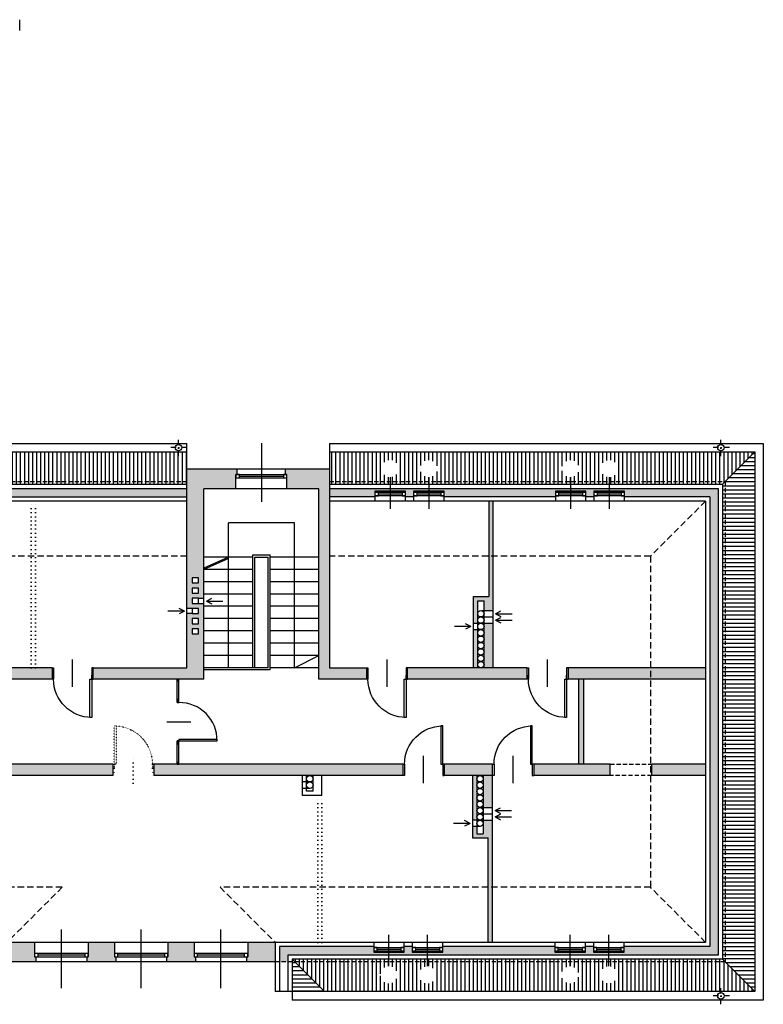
# Model space of a CAD drawing. Header units: millimetres. Extents: x 215282 to 249074, y 9058 to 27069.
# Tile 5 of 51: x 218539 to 220292, y 24381 to 26701. Entities that reach past the tile are written whole.
import ezdxf

# ---------------------------------------------------------------- set-up
doc = ezdxf.new("R2010")
doc.units = ezdxf.units.MM
for name, pattern in [('DASHDOT', [25.4, 12.7, -6.35, 0, -6.35]), ('DASHED', [0.75, 0.5, -0.25]), ('KROPKA2', [3.175, 0, -3.175])]:
    doc.linetypes.add(name, pattern=pattern)
for name, color, linetype in [('A_inwentaryzacja', 8, 'Continuous'), ('A_INWENTARYZACJA_KRESKI', 9, 'Continuous'), ('A_WYBURZENIA', 30, 'KROPKA2')]:
    doc.layers.add(name, color=color, linetype=linetype)

# ---------------------------------------------------------------- blocks, each defined once
blk = doc.blocks.new('*U7')
for p, q in [((0, 0), (0, -100)), ((900, 0), (900, -100))]:
    blk.add_line(p, q)
blk.add_lwpolyline([(0, 0), (0, 900), (43.75, 900), (43.75, 0)], close=True)
blk.add_arc((0, 0), 900, 0, 90)
blk = doc.blocks.new('*U8')
for p, q in [((0, 0), (0, 100)), ((900, 0), (900, 100))]:
    blk.add_line(p, q)
blk.add_lwpolyline([(0, 0), (0, -900), (43.75, -900), (43.75, 0)], close=True)
blk.add_arc((0, 0), 900, 270, 0)
blk = doc.blocks.new('strzałka')
for q in [(-41.8, -15.4), (-15.7, -8.9), (-15.7, -21.9)]:
    blk.add_line((-3, -15.4), q)
blk = doc.blocks.new('*U9')
for p, q in [((0, 0), (0, -100)), ((-900, 0), (-900, -100))]:
    blk.add_line(p, q)
blk.add_lwpolyline([(0, 0), (0, 900), (-43.75, 900), (-43.75, 0)], close=True)
blk.add_arc((0, 0), 900, 90, 180)

msp = doc.modelspace()

# ---------------------------------------------------------------- hatches: boundary and pattern name
at = {"layer": 'A_inwentaryzacja', "ltscale": 3}
h = msp.add_hatch(dxfattribs=at)
h.set_pattern_fill('ANSI31', color=256, scale=3, angle=45)
h.paths.add_polyline_path([(218933.52, 25682.87), (218275.02, 25682.87), (218205.02, 25612.87), (218467.52, 25612.87), (218467.52, 25623.12, -0.4142136), (218447.23, 25643.4, -1), (218487.8, 25643.4, -0.4142136), (218467.52, 25623.12), (218467.52, 25612.87), (218933.52, 25612.87)])
h.paths.add_polyline_path([(218467.52, 25612.87), (218205.02, 25612.87), (218199.02, 25606.87), (218467.52, 25606.87)])
h.paths.add_polyline_path([(218933.52, 25612.87), (218467.52, 25612.87), (218467.52, 25606.87), (218933.52, 25606.87)])
h = msp.add_hatch(dxfattribs=at)
h.set_pattern_fill('ANSI31', color=256, scale=3, angle=45)
h.paths.add_polyline_path([(220271.52, 25682.87), (219269.52, 25682.87), (219269.52, 25612.87), (219412.52, 25612.87), (219412.52, 25623.12, -0.4142136), (219392.23, 25643.4, -1), (219432.8, 25643.4, -0.4142136), (219412.52, 25623.12), (219412.52, 25612.87), (219503.52, 25612.87), (219503.52, 25623.12, -0.4142136), (219483.23, 25643.4, -1), (219523.8, 25643.4, -0.4142136), (219503.52, 25623.12), (219503.52, 25612.87), (219837.52, 25612.87), (219837.52, 25623.12, -0.4142136), (219817.23, 25643.4, -1), (219857.8, 25643.4, -0.4142136), (219837.52, 25623.12), (219837.52, 25612.87), (219928.52, 25612.87), (219928.52, 25623.12, -0.4142136), (219908.23, 25643.4, -1), (219948.8, 25643.4, -0.4142136), (219928.52, 25623.12), (219928.52, 25612.87), (220201.52, 25612.87)])
h.paths.add_polyline_path([(220201.52, 25612.87), (219928.52, 25612.87), (219928.52, 25606.87), (220195.52, 25606.87)])
h.paths.add_polyline_path([(219928.52, 25612.87), (219837.52, 25612.87), (219837.52, 25606.87), (219928.52, 25606.87)])
h.paths.add_polyline_path([(219837.52, 25612.87), (219503.52, 25612.87), (219503.52, 25606.87), (219837.52, 25606.87)])
h.paths.add_polyline_path([(219412.52, 25612.87), (219269.52, 25612.87), (219269.52, 25606.87), (219412.52, 25606.87)])
h.paths.add_polyline_path([(219503.52, 25612.87), (219412.52, 25612.87), (219412.52, 25606.87), (219503.52, 25606.87)])
h = msp.add_hatch(dxfattribs=at)
h.set_pattern_fill('ANSI31', color=256, scale=3, angle=135)
h.paths.add_polyline_path([(220271.52, 25682.87), (220201.52, 25612.87), (220201.52, 24480.87), (220271.52, 24410.87)])
h.paths.add_polyline_path([(220201.52, 25612.87), (220195.52, 25606.87), (220195.52, 24486.87), (220201.52, 24480.87)])
h = msp.add_hatch(dxfattribs=at)
h.set_pattern_fill('ANSI31', color=256, scale=3, angle=45)
h.paths.add_polyline_path([(219409.52, 24470.62), (219409.52, 24480.87), (219187.52, 24480.87), (219257.52, 24410.87), (220271.52, 24410.87), (220201.52, 24480.87), (219927.52, 24480.87), (219927.52, 24470.62, -0.4142136), (219947.8, 24450.34, -1), (219907.23, 24450.34, -0.4142136), (219927.52, 24470.62), (219927.52, 24480.87), (219836.52, 24480.87), (219836.52, 24470.62, -0.4142136), (219856.8, 24450.34, -1), (219816.23, 24450.34, -0.4142136), (219836.52, 24470.62), (219836.52, 24480.87), (219500.52, 24480.87), (219500.52, 24470.62, -0.4142136), (219520.8, 24450.34, -1), (219480.23, 24450.34, -0.4142136), (219500.52, 24470.62), (219500.52, 24480.87), (219409.52, 24480.87), (219409.52, 24470.62, -0.4142136), (219429.8, 24450.34, -1), (219389.23, 24450.34, -0.4142136)])
h.paths.add_polyline_path([(219409.52, 24486.87), (219181.52, 24486.87), (219187.52, 24480.87), (219409.52, 24480.87)])
h.paths.add_polyline_path([(219500.52, 24486.87), (219409.52, 24486.87), (219409.52, 24480.87), (219500.52, 24480.87)])
h.paths.add_polyline_path([(220195.52, 24486.87), (219927.52, 24486.87), (219927.52, 24480.87), (220201.52, 24480.87)])
h.paths.add_polyline_path([(219927.52, 24486.87), (219836.52, 24486.87), (219836.52, 24480.87), (219927.52, 24480.87)])
h.paths.add_polyline_path([(219836.52, 24486.87), (219500.52, 24486.87), (219500.52, 24480.87), (219836.52, 24480.87)])
h = msp.add_hatch(dxfattribs=at)
h.set_pattern_fill('ANSI31', color=256, scale=3, angle=135)
h.paths.add_polyline_path([(219187.52, 24480.87), (219181.52, 24480.87), (219181.52, 24410.87), (219257.52, 24410.87)])
at = {"layer": 'A_INWENTARYZACJA_KRESKI', "ltscale": 3}
h = msp.add_hatch(color=256, dxfattribs=at)
h.dxf.hatch_style = 1
h.paths.add_polyline_path([(218973.52, 25325.87), (218961.02, 25325.87), (218946.02, 25325.87), (218946.02, 25337.87), (218961.02, 25337.87), (218973.52, 25337.87), (218973.52, 25595.87), (219049.02, 25595.87), (219049.02, 25629.87), (219052.02, 25629.87), (219052.02, 25641.87), (218933.52, 25641.87), (218933.52, 25313.87), (218946.02, 25313.87), (218961.02, 25313.87), (218961.02, 25301.87), (218946.02, 25301.87), (218933.52, 25301.87), (218933.52, 25173.87), (218712.52, 25173.87), (218712.52, 25146.87), (218973.52, 25146.87)])
h.paths.add_polyline_path([(218946.02, 25253.87), (218946.02, 25265.87), (218961.02, 25265.87), (218961.02, 25253.87)], flags=16)
h.paths.add_polyline_path([(218946.02, 25277.87), (218946.02, 25289.87), (218961.02, 25289.87), (218961.02, 25277.87)], flags=16)
h.paths.add_polyline_path([(218946.02, 25349.87), (218946.02, 25361.87), (218961.02, 25361.87), (218961.02, 25349.87)], flags=16)
h.paths.add_polyline_path([(218946.02, 25373.87), (218946.02, 25385.87), (218961.02, 25385.87), (218961.02, 25373.87)], flags=16)
h = msp.add_hatch(color=256, dxfattribs=at)
h.dxf.hatch_style = 1
h.paths.add_polyline_path([(219356.52, 25173.87), (219269.52, 25173.87), (219269.52, 25641.87), (219166.02, 25641.87), (219166.02, 25629.87), (219169.02, 25629.87), (219169.02, 25621.87), (219169.02, 25595.87), (219244.52, 25595.87), (219244.52, 25146.87), (219356.52, 25146.87)])
h = msp.add_hatch(color=256, dxfattribs=at)
h.dxf.hatch_style = 1
h.paths.add_polyline_path([(218431.52, 25589.87), (218467.52, 25589.87), (218467.52, 25596.87), (218189.02, 25596.87), (218189.02, 25612.87), (218169.02, 25612.87), (218169.02, 25576.87), (218431.52, 25576.87)])
h.paths.add_polyline_path([(218933.52, 25596.87), (218467.52, 25596.87), (218467.52, 25589.87), (218503.52, 25589.87), (218503.52, 25576.87), (218933.52, 25576.87)])
h = msp.add_hatch(color=256, dxfattribs=at)
h.dxf.hatch_style = 1
h.paths.add_polyline_path([(219801.52, 25589.87), (219837.52, 25589.87), (219837.52, 25596.87), (219503.52, 25596.87), (219503.52, 25589.87), (219539.52, 25589.87), (219539.52, 25576.87), (219801.52, 25576.87)])
h.paths.add_polyline_path([(219467.52, 25589.87), (219503.52, 25589.87), (219503.52, 25596.87), (219412.52, 25596.87), (219412.52, 25589.87), (219448.52, 25589.87), (219448.52, 25576.87), (219467.52, 25576.87)])
h.paths.add_polyline_path([(219376.52, 25589.87), (219412.52, 25589.87), (219412.52, 25596.87), (219269.52, 25596.87), (219269.52, 25576.87), (219376.52, 25576.87)])
h.paths.add_polyline_path([(219892.52, 25589.87), (219928.52, 25589.87), (219928.52, 25596.87), (219837.52, 25596.87), (219837.52, 25589.87), (219873.52, 25589.87), (219873.52, 25576.87), (219892.52, 25576.87)])
h = msp.add_hatch(color=256, dxfattribs=at)
h.dxf.hatch_style = 1
h.paths.add_polyline_path([(220185.52, 25596.87), (219928.52, 25596.87), (219928.52, 25589.87), (219964.52, 25589.87), (219964.52, 25576.87), (220165.52, 25576.87), (220165.52, 24516.87), (219963.52, 24516.87), (219963.52, 24503.87), (219927.52, 24503.87), (219927.52, 24496.87), (220185.52, 24496.87)])
h = msp.add_hatch(color=256, dxfattribs=at)
h.dxf.hatch_style = 1
h.paths.add_polyline_path([(219654.52, 25436.87), (219644.52, 25436.87), (219644.52, 25341.87), (219608.52, 25341.87), (219608.52, 25278.87), (219618.52, 25278.87), (219618.52, 25331.87), (219633.52, 25331.87), (219633.52, 25308.87), (219654.52, 25308.87)])
h.paths.add_polyline_path([(219654.52, 25566.87), (219644.52, 25566.87), (219644.52, 25436.87), (219654.52, 25436.87)])
h.paths.add_polyline_path([(219654.52, 25278.87), (219633.52, 25278.87), (219633.52, 25173.87), (219654.52, 25173.87)])
h.paths.add_polyline_path([(219618.52, 25263.87), (219608.52, 25263.87), (219608.52, 25173.87), (219618.52, 25173.87)])
h = msp.add_hatch(color=256, dxfattribs=at)
h.dxf.hatch_style = 1
h.paths.add_polyline_path([(218615.52, 25173.87), (218327.02, 25173.87), (218327.02, 25146.87), (218615.52, 25146.87)])
h = msp.add_hatch(color=256, dxfattribs=at)
h.dxf.hatch_style = 1
h.paths.add_polyline_path([(219734.52, 25173.87), (219654.52, 25173.87), (219453.52, 25173.87), (219453.52, 25146.87), (219734.52, 25146.87)])
h = msp.add_hatch(color=256, dxfattribs=at)
h.dxf.hatch_style = 1
h.paths.add_polyline_path([(220155.52, 25173.87), (220025.52, 25173.87), (220025.52, 25146.87), (220155.52, 25146.87)])
h.paths.add_polyline_path([(220025.52, 25173.87), (219831.52, 25173.87), (219831.52, 25146.87), (220025.52, 25146.87)])
h = msp.add_hatch(color=256, dxfattribs=at)
h.dxf.hatch_style = 1
h.paths.add_polyline_path([(219868.52, 25146.87), (219856.52, 25146.87), (219856.52, 24946.87), (219868.52, 24946.87)])
h = msp.add_hatch(color=256, dxfattribs=at)
h.dxf.hatch_style = 1
h.paths.add_polyline_path([(218758.52, 24946.87), (217832.52, 24946.87), (217832.52, 24919.87), (218353.52, 24919.87), (218758.52, 24919.87)])
h = msp.add_hatch(color=256, dxfattribs=at)
h.dxf.hatch_style = 1
h.paths.add_polyline_path([(219442.52, 24946.87), (218855.52, 24946.87), (218855.52, 24919.87), (219205.52, 24919.87), (219442.52, 24919.87)])
h = msp.add_hatch(color=256, dxfattribs=at)
h.dxf.hatch_style = 1
h.paths.add_polyline_path([(219653.52, 24946.87), (219539.52, 24946.87), (219539.52, 24946.87), (219539.52, 24919.87), (219653.52, 24919.87)])
h = msp.add_hatch(color=256, dxfattribs=at)
h.dxf.hatch_style = 1
h.paths.add_polyline_path([(219930.52, 24946.87), (219750.52, 24946.87), (219750.52, 24919.87), (219930.52, 24919.87)])
h = msp.add_hatch(color=256, dxfattribs=at)
h.dxf.hatch_style = 1
h.paths.add_polyline_path([(220155.52, 24946.87), (220028.52, 24946.87), (220028.52, 24919.87), (220155.52, 24919.87)])
h = msp.add_hatch(color=256, dxfattribs=at)
h.dxf.hatch_style = 1
h.paths.add_polyline_path([(219653.52, 24814.88), (219631.52, 24814.88), (219631.52, 24782.87), (219616.52, 24782.87), (219616.52, 24799.88), (219606.52, 24799.88), (219606.52, 24772.87), (219643.52, 24772.87), (219643.52, 24656.87), (219653.52, 24656.87)])
h.paths.add_polyline_path([(219653.52, 24656.87), (219643.52, 24656.87), (219643.52, 24526.87), (219653.52, 24526.87)])
h.paths.add_polyline_path([(219653.52, 24919.87), (219631.52, 24919.87), (219631.52, 24844.88), (219653.52, 24844.88)])
h.paths.add_polyline_path([(219616.52, 24919.87), (219606.52, 24919.87), (219606.52, 24814.88), (219616.52, 24814.88)])
h = msp.add_hatch(color=256, dxfattribs=at)
h.dxf.hatch_style = 1
h.paths.add_polyline_path([(218574.52, 24526.87), (218509.52, 24526.87), (218509.52, 24480.87), (218577.52, 24480.87), (218577.52, 24492.87), (218574.52, 24492.87), (218574.52, 24500.87)])
h.paths.add_polyline_path([(218762.52, 24526.87), (218700.52, 24526.87), (218700.52, 24492.87), (218697.52, 24492.87), (218697.52, 24480.87), (218765.52, 24480.87), (218765.52, 24492.87), (218762.52, 24492.87), (218762.52, 24500.87)])
h.paths.add_polyline_path([(218950.52, 24526.87), (218888.52, 24526.87), (218888.52, 24492.87), (218885.52, 24492.87), (218885.52, 24480.87), (218953.52, 24480.87), (218953.52, 24492.87), (218950.52, 24492.87), (218950.52, 24500.87)])
h.paths.add_polyline_path([(219141.52, 24526.87), (219076.52, 24526.87), (219076.52, 24492.87), (219073.52, 24492.87), (219073.52, 24480.87), (219141.52, 24480.87)])
h = msp.add_hatch(color=256, dxfattribs=at)
h.dxf.hatch_style = 1
h.paths.add_polyline_path([(219373.52, 24516.87), (219151.52, 24516.87), (219151.52, 24480.87), (219171.52, 24480.87), (219171.52, 24496.87), (219409.52, 24496.87), (219409.52, 24503.87), (219373.52, 24503.87)])
h.paths.add_polyline_path([(219500.52, 24503.87), (219464.52, 24503.87), (219464.52, 24516.87), (219445.52, 24516.87), (219445.52, 24503.87), (219409.52, 24503.87), (219409.52, 24496.87), (219500.52, 24496.87)])
h.paths.add_polyline_path([(219800.52, 24516.87), (219536.52, 24516.87), (219536.52, 24503.87), (219500.52, 24503.87), (219500.52, 24496.87), (219836.52, 24496.87), (219836.52, 24503.87), (219800.52, 24503.87)])
h.paths.add_polyline_path([(219891.52, 24516.87), (219872.52, 24516.87), (219872.52, 24503.87), (219836.52, 24503.87), (219836.52, 24496.87), (219927.52, 24496.87), (219927.52, 24503.87), (219891.52, 24503.87)])

# ---------------------------------------------------------------- linework, layer by layer
at = {"layer": 'A_inwentaryzacja', "ltscale": 3}
for p, q in [((218539.34, 26675.88), (218539.34, 26701.44)), ((218199.02, 25702.87), (218933.52, 25702.87)), ((218933.52, 25173.87), (218933.52, 25702.87)), ((219109.02, 25703.44), (219109.02, 25565.34)), ((219269.52, 25702.87), (219269.52, 25173.87)), ((219269.52, 25702.87), (220291.52, 25702.87)), ((220291.52, 25702.87), (220291.52, 24390.87)), ((218159.02, 25682.87), (218933.52, 25682.87)), ((219269.52, 25682.87), (220271.52, 25682.87)), ((220195.52, 25606.87), (220271.52, 25682.87)), ((220271.52, 25682.87), (220271.52, 24410.87)), ((219269.52, 25641.87), (218933.52, 25641.87)), ((219049.02, 25595.87), (219049.02, 25629.87)), ((219049.02, 25629.87), (219169.02, 25629.87)), ((219049.02, 25621.87), (219169.02, 25621.87)), ((219052.02, 25629.87), (219052.02, 25641.87)), ((219057.02, 25625.87), (219161.02, 25625.87)), ((219166.02, 25629.87), (219166.02, 25641.87)), ((219169.02, 25595.87), (219169.02, 25629.87)), ((219412.52, 25623.12), (219412.52, 25548.82)), ((219503.52, 25623.12), (219503.52, 25548.82)), ((219837.52, 25623.12), (219837.52, 25548.82)), ((219928.52, 25623.12), (219928.52, 25548.82)), ((218189.02, 25596.87), (218933.52, 25596.87)), ((218199.02, 25606.87), (218933.52, 25606.87)), ((218973.52, 25146.87), (218973.52, 25595.87)), ((219244.52, 25595.87), (218973.52, 25595.87)), ((219244.52, 25146.87), (219244.52, 25595.87)), ((219269.52, 25606.87), (220195.52, 25606.87)), ((219269.52, 25596.87), (220185.52, 25596.87)), ((220185.52, 25596.87), (220185.52, 24496.87)), ((220195.52, 25606.87), (220195.52, 24486.87)), ((218503.52, 25576.87), (218933.52, 25576.87)), ((218503.52, 25576.87), (218933.52, 25576.87)), ((219376.52, 25576.87), (219269.52, 25576.87)), ((219448.52, 25589.87), (219376.52, 25589.87)), ((219376.52, 25589.87), (219376.52, 25566.87)), ((219448.52, 25586.87), (219376.52, 25586.87)), ((219448.52, 25578.87), (219376.52, 25578.87)), ((219440.52, 25582.87), (219384.52, 25582.87)), ((219448.52, 25566.87), (219448.52, 25589.87)), ((219467.52, 25576.87), (219448.52, 25576.87)), ((219539.52, 25589.87), (219467.52, 25589.87)), ((219467.52, 25589.87), (219467.52, 25566.87)), ((219539.52, 25586.87), (219467.52, 25586.87)), ((219539.52, 25578.87), (219467.52, 25578.87)), ((219531.52, 25582.87), (219475.52, 25582.87)), ((219539.52, 25566.87), (219539.52, 25589.87)), ((219801.52, 25576.87), (219539.52, 25576.87)), ((219801.52, 25589.87), (219801.52, 25566.87)), ((219873.52, 25589.87), (219801.52, 25589.87)), ((219873.52, 25586.87), (219801.52, 25586.87)), ((219873.52, 25578.87), (219801.52, 25578.87)), ((219865.52, 25582.87), (219809.52, 25582.87)), ((219873.52, 25566.87), (219873.52, 25589.87)), ((219892.52, 25576.87), (219873.52, 25576.87)), ((219964.52, 25589.87), (219892.52, 25589.87)), ((219892.52, 25589.87), (219892.52, 25566.87)), ((219964.52, 25586.87), (219892.52, 25586.87)), ((219964.52, 25578.87), (219892.52, 25578.87)), ((219956.52, 25582.87), (219900.52, 25582.87)), ((219964.52, 25566.87), (219964.52, 25589.87)), ((220165.52, 25576.87), (219964.52, 25576.87)), ((220165.52, 25576.87), (220165.52, 24516.87)), ((218933.52, 25566.87), (216625.52, 25566.87)), ((220155.52, 25566.87), (219269.52, 25566.87)), ((219644.52, 25566.87), (219644.52, 25341.87)), ((219654.52, 25566.87), (219654.52, 25173.87)), ((220155.52, 25566.87), (220155.52, 24526.87)), ((219031.02, 25173.87), (219031.02, 25515.87)), ((219187.02, 25515.87), (219031.02, 25515.87)), ((219187.02, 25173.87), (219187.02, 25515.87)), ((219088.52, 25434.87), (218973.52, 25434.87)), ((219031.02, 25434.87), (218973.52, 25409.03)), ((219088.52, 25173.87), (219088.52, 25439.87)), ((219088.52, 25439.87), (219129.52, 25439.87)), ((219093.52, 25173.87), (219093.52, 25434.87)), ((219093.52, 25434.87), (219124.52, 25434.87)), ((219124.52, 25173.87), (219124.52, 25434.87)), ((219129.52, 25168.87), (219129.52, 25439.87)), ((219244.52, 25434.87), (219129.52, 25434.87)), ((219031.02, 25431.71), (218973.52, 25405.87)), ((219088.52, 25405.87), (218973.52, 25405.87)), ((219244.52, 25405.87), (219129.52, 25405.87)), ((219088.52, 25376.87), (218973.52, 25376.87)), ((219244.52, 25376.87), (219129.52, 25376.87)), ((219088.52, 25347.87), (218973.52, 25347.87)), ((219244.52, 25347.87), (219129.52, 25347.87)), ((219608.52, 25173.87), (219608.52, 25341.87)), ((219608.52, 25341.87), (219644.52, 25341.87)), ((218961.02, 25337.87), (218973.52, 25337.87)), ((218961.02, 25325.87), (218973.52, 25325.87)), ((219088.52, 25318.87), (218973.52, 25318.87)), ((219244.52, 25318.87), (219129.52, 25318.87)), ((219618.52, 25173.87), (219618.52, 25331.87)), ((219618.52, 25331.87), (219633.52, 25331.87)), ((219633.52, 25173.87), (219633.52, 25331.87)), ((218946.02, 25313.87), (218933.52, 25313.87)), ((218946.02, 25301.87), (218933.52, 25301.87)), ((219628.07, 25308.87), (219654.52, 25308.87)), ((219088.52, 25289.87), (218973.52, 25289.87)), ((219244.52, 25289.87), (219129.52, 25289.87)), ((219608.52, 25278.87), (219626.02, 25278.87)), ((219626.02, 25293.87), (219654.52, 25293.87)), ((219626.02, 25278.87), (219654.52, 25278.87)), ((219088.52, 25260.87), (218973.52, 25260.87)), ((219244.52, 25260.87), (219129.52, 25260.87)), ((219608.52, 25263.87), (219626.02, 25263.87)), ((219088.52, 25231.87), (218973.52, 25231.87)), ((219244.52, 25231.87), (219129.52, 25231.87)), ((219088.52, 25202.87), (218973.52, 25202.87)), ((219244.52, 25202.87), (219129.52, 25202.87)), ((219187.02, 25173.87), (219244.52, 25202.87)), ((218664.02, 25129.22), (218664.02, 25193.65)), ((219405.02, 25129.22), (219405.02, 25193.65)), ((219783.02, 25129.22), (219783.02, 25193.65)), ((218615.52, 25173.87), (218327.02, 25173.87)), ((218615.52, 25173.87), (218615.52, 25146.87)), ((218712.52, 25146.87), (218712.52, 25173.87)), ((218712.52, 25173.87), (218933.52, 25173.87)), ((219124.52, 25173.87), (218973.52, 25173.87)), ((219129.52, 25168.87), (218973.52, 25168.87)), ((219244.52, 25173.87), (219129.52, 25173.87)), ((219269.52, 25173.87), (219356.52, 25173.87)), ((219356.52, 25173.87), (219356.52, 25146.87)), ((219453.52, 25146.87), (219453.52, 25173.87)), ((219654.52, 25173.87), (219453.52, 25173.87)), ((219633.52, 25173.87), (219618.52, 25173.87)), ((219734.52, 25173.87), (219654.52, 25173.87)), ((219734.52, 25173.87), (219734.52, 25146.87)), ((220155.52, 25173.87), (219831.52, 25173.87)), ((219831.52, 25173.87), (219831.52, 25146.87)), ((218615.52, 25146.87), (218327.02, 25146.87)), ((218973.52, 25146.87), (218712.52, 25146.87)), ((218910.52, 25091.87), (218910.52, 25146.87)), ((218914.52, 25091.87), (218914.52, 25146.87)), ((219356.52, 25146.87), (219244.52, 25146.87)), ((219734.52, 25146.87), (219453.52, 25146.87)), ((220155.52, 25146.87), (219831.52, 25146.87)), ((219856.52, 25146.87), (219831.52, 25146.87)), ((219856.52, 24946.87), (219856.52, 25146.87)), ((219868.52, 24946.87), (219868.52, 25146.87)), ((218886.36, 25046.87), (218942.82, 25046.87)), ((218910.52, 24946.87), (218910.52, 25001.87)), ((218914.52, 24946.87), (218914.52, 25001.87)), ((218758.52, 24946.87), (217832.52, 24946.87)), ((218758.52, 24946.87), (218758.52, 24919.87)), ((219442.52, 24946.87), (218855.52, 24946.87)), ((218855.52, 24946.87), (218855.52, 24919.87)), ((218855.52, 24946.87), (218855.52, 24919.87)), ((219442.52, 24946.87), (219442.52, 24919.87)), ((219491.02, 24902.22), (219491.02, 24966.65)), ((219653.52, 24946.87), (219539.52, 24946.87)), ((219539.52, 24946.87), (219539.52, 24919.87)), ((219653.52, 24526.87), (219653.52, 24946.87)), ((219702.02, 24902.22), (219702.02, 24966.65)), ((219750.52, 24946.87), (219750.52, 24919.87)), ((219930.52, 24946.87), (219750.52, 24946.87)), ((219930.52, 24946.87), (219868.52, 24946.87)), ((219930.52, 24919.87), (219930.52, 24946.87)), ((220155.52, 24946.87), (220028.52, 24946.87)), ((220028.52, 24919.87), (220028.52, 24946.87)), ((218758.52, 24919.87), (218353.52, 24919.87)), ((219205.52, 24919.87), (218855.52, 24919.87)), ((219442.52, 24919.87), (219205.52, 24919.87)), ((219205.52, 24872.87), (219205.52, 24919.87)), ((219223.02, 24904.87), (219205.52, 24904.87)), ((219215.52, 24882.87), (219215.52, 24919.87)), ((219230.52, 24919.87), (219215.52, 24919.87)), ((219230.52, 24882.87), (219230.52, 24919.87)), ((219251.52, 24872.87), (219251.52, 24919.87)), ((219653.52, 24919.87), (219539.52, 24919.87)), ((219606.52, 24919.87), (219606.52, 24772.87)), ((219631.52, 24919.87), (219616.52, 24919.87)), ((219616.52, 24919.87), (219616.52, 24782.87)), ((219631.52, 24919.87), (219631.52, 24782.87)), ((219930.52, 24919.87), (219750.52, 24919.87)), ((220155.52, 24919.87), (220028.52, 24919.87)), ((219223.02, 24889.87), (219205.52, 24889.87)), ((219230.52, 24882.87), (219215.52, 24882.87)), ((219251.52, 24872.87), (219205.52, 24872.87)), ((219624.02, 24844.88), (219653.52, 24844.88)), ((219624.02, 24814.88), (219606.52, 24814.88)), ((219624.02, 24829.88), (219653.52, 24829.88)), ((219624.02, 24814.88), (219653.52, 24814.88)), ((219624.02, 24799.88), (219606.52, 24799.88)), ((219606.52, 24772.87), (219643.52, 24772.87)), ((219616.52, 24782.87), (219631.52, 24782.87)), ((219643.52, 24526.87), (219643.52, 24772.87)), ((218637.52, 24419.3), (218637.52, 24557.4)), ((218825.52, 24419.3), (218825.52, 24557.4)), ((219013.52, 24419.3), (219013.52, 24557.4)), ((219409.52, 24470.62), (219409.52, 24544.92)), ((219500.52, 24470.62), (219500.52, 24544.92)), ((219836.52, 24470.62), (219836.52, 24544.92)), ((219927.52, 24470.62), (219927.52, 24544.92)), ((220155.52, 24526.87), (215417.52, 24526.87)), ((218574.52, 24526.87), (218574.52, 24492.87)), ((218700.52, 24526.87), (218700.52, 24492.87)), ((218762.52, 24526.87), (218762.52, 24492.87)), ((218888.52, 24526.87), (218888.52, 24492.87)), ((218950.52, 24526.87), (218950.52, 24492.87)), ((219076.52, 24526.87), (219076.52, 24492.87)), ((219141.52, 24526.87), (219141.52, 24410.87)), ((219151.52, 24516.87), (219151.52, 24410.87)), ((219373.52, 24516.87), (219151.52, 24516.87)), ((219373.52, 24526.87), (219373.52, 24503.87)), ((219373.52, 24514.87), (219445.52, 24514.87)), ((219373.52, 24506.87), (219445.52, 24506.87)), ((219381.52, 24510.87), (219437.52, 24510.87)), ((219445.52, 24503.87), (219445.52, 24526.87)), ((219464.52, 24516.87), (219445.52, 24516.87)), ((219464.52, 24526.87), (219464.52, 24503.87)), ((219464.52, 24514.87), (219536.52, 24514.87)), ((219464.52, 24506.87), (219536.52, 24506.87)), ((219472.52, 24510.87), (219528.52, 24510.87)), ((219536.52, 24503.87), (219536.52, 24526.87)), ((219800.52, 24516.87), (219536.52, 24516.87)), ((219800.52, 24526.87), (219800.52, 24503.87)), ((219800.52, 24514.87), (219872.52, 24514.87)), ((219800.52, 24506.87), (219872.52, 24506.87)), ((219808.52, 24510.87), (219864.52, 24510.87)), ((219872.52, 24503.87), (219872.52, 24526.87)), ((219891.52, 24516.87), (219872.52, 24516.87)), ((219891.52, 24526.87), (219891.52, 24503.87)), ((219891.52, 24514.87), (219963.52, 24514.87)), ((219891.52, 24506.87), (219963.52, 24506.87)), ((219899.52, 24510.87), (219955.52, 24510.87)), ((219963.52, 24503.87), (219963.52, 24526.87)), ((220165.52, 24516.87), (219963.52, 24516.87)), ((218700.52, 24500.87), (218574.52, 24500.87)), ((218574.52, 24492.87), (218700.52, 24492.87)), ((218577.52, 24492.87), (218577.52, 24480.87)), ((218692.52, 24496.87), (218582.52, 24496.87)), ((218697.52, 24492.87), (218697.52, 24480.87)), ((218888.52, 24500.87), (218762.52, 24500.87)), ((218762.52, 24492.87), (218888.52, 24492.87)), ((218765.52, 24492.87), (218765.52, 24480.87)), ((218880.52, 24496.87), (218770.52, 24496.87)), ((218885.52, 24492.87), (218885.52, 24480.87)), ((219076.52, 24500.87), (218950.52, 24500.87)), ((218950.52, 24492.87), (219076.52, 24492.87)), ((218953.52, 24492.87), (218953.52, 24480.87)), ((219068.52, 24496.87), (218958.52, 24496.87)), ((219073.52, 24492.87), (219073.52, 24480.87)), ((220185.52, 24496.87), (219171.52, 24496.87)), ((219171.52, 24496.87), (219171.52, 24410.87)), ((219181.52, 24486.87), (219257.52, 24410.87)), ((219181.52, 24486.87), (219181.52, 24390.87)), ((220195.52, 24486.87), (219181.52, 24486.87)), ((219373.52, 24503.87), (219445.52, 24503.87)), ((219464.52, 24503.87), (219536.52, 24503.87)), ((219800.52, 24503.87), (219872.52, 24503.87)), ((219891.52, 24503.87), (219963.52, 24503.87)), ((220271.52, 24410.87), (220195.52, 24486.87)), ((219141.52, 24480.87), (218509.52, 24480.87)), ((220271.52, 24410.87), (219141.52, 24410.87)), ((220291.52, 24390.87), (219181.52, 24390.87))]:
    msp.add_line(p, q, dxfattribs=at)
at = {"layer": 'A_inwentaryzacja', "linetype": 'DASHDOT'}
for p, q in [((218913.52, 25672.87), (218913.52, 25712.87)), ((220191.52, 25672.87), (220191.52, 25712.87)), ((218933.52, 25692.87), (218893.52, 25692.87)), ((220211.52, 25692.87), (220171.52, 25692.87)), ((220191.52, 24380.87), (220191.52, 24420.87)), ((220211.52, 24400.87), (220171.52, 24400.87))]:
    msp.add_line(p, q, dxfattribs=at)
at = {"layer": 'A_inwentaryzacja', "linetype": 'DASHED', "ltscale": 20}
for p, q in [((218159.02, 25612.87), (218933.52, 25612.87)), ((219269.52, 25612.87), (220201.52, 25612.87)), ((220201.52, 25612.87), (220201.52, 24480.87)), ((219930.52, 24946.87), (220028.52, 24946.87)), ((220028.52, 24919.87), (219930.52, 24919.87)), ((220201.52, 24480.87), (219141.52, 24480.87))]:
    msp.add_line(p, q, dxfattribs=at)
at = {"layer": 'A_inwentaryzacja', "linetype": 'DASHED', "ltscale": 30}
for p, q in [((220155.52, 25566.87), (220025.52, 25436.87)), ((218933.52, 25436.87), (218029.02, 25436.87)), ((220025.52, 25436.87), (219269.52, 25436.87)), ((220025.52, 25436.87), (220025.52, 24656.87)), ((218639.52, 24656.87), (215547.52, 24656.87)), ((218639.52, 24656.87), (218509.52, 24526.87)), ((220025.52, 24656.87), (219011.52, 24656.87)), ((219011.52, 24656.87), (219141.52, 24526.87)), ((220155.52, 24526.87), (220025.52, 24656.87))]:
    msp.add_line(p, q, dxfattribs=at)
at = {"layer": 'A_inwentaryzacja', "ltscale": 3}
for points in [[(219049.02, 25621.87), (219057.02, 25621.87), (219057.02, 25629.87), (219049.02, 25629.87)], [(219161.02, 25621.87), (219169.02, 25621.87), (219169.02, 25629.87), (219161.02, 25629.87)], [(219376.52, 25578.87), (219384.52, 25578.87), (219384.52, 25586.87), (219376.52, 25586.87)], [(219440.52, 25578.87), (219448.52, 25578.87), (219448.52, 25586.87), (219440.52, 25586.87)], [(219467.52, 25578.87), (219475.52, 25578.87), (219475.52, 25586.87), (219467.52, 25586.87)], [(219531.52, 25578.87), (219539.52, 25578.87), (219539.52, 25586.87), (219531.52, 25586.87)], [(219801.52, 25578.87), (219809.52, 25578.87), (219809.52, 25586.87), (219801.52, 25586.87)], [(219865.52, 25578.87), (219873.52, 25578.87), (219873.52, 25586.87), (219865.52, 25586.87)], [(219892.52, 25578.87), (219900.52, 25578.87), (219900.52, 25586.87), (219892.52, 25586.87)], [(219956.52, 25578.87), (219964.52, 25578.87), (219964.52, 25586.87), (219956.52, 25586.87)], [(218961.02, 25373.87), (218961.02, 25385.87), (218946.02, 25385.87), (218946.02, 25373.87)], [(218961.02, 25349.87), (218961.02, 25361.87), (218946.02, 25361.87), (218946.02, 25349.87)], [(218961.02, 25325.87), (218961.02, 25337.87), (218946.02, 25337.87), (218946.02, 25325.87)], [(218961.02, 25301.87), (218961.02, 25313.87), (218946.02, 25313.87), (218946.02, 25301.87)], [(218961.02, 25277.87), (218961.02, 25289.87), (218946.02, 25289.87), (218946.02, 25277.87)], [(218961.02, 25253.87), (218961.02, 25265.87), (218946.02, 25265.87), (218946.02, 25253.87)], [(218910.52, 25142.87), (218914.52, 25142.87), (218914.52, 25146.87), (218910.52, 25146.87)], [(218910.52, 25095.87), (218914.52, 25095.87), (218914.52, 25099.87), (218910.52, 25099.87)], [(218910.52, 25091.87), (218914.52, 25091.87), (218914.52, 25095.87), (218910.52, 25095.87)], [(218910.52, 24997.87), (218914.52, 24997.87), (218914.52, 25001.87), (218910.52, 25001.87)], [(218910.52, 24993.87), (218914.52, 24993.87), (218914.52, 24997.87), (218910.52, 24997.87)], [(218914.52, 25001.87), (219004.52, 25001.87), (219004.52, 25004.87), (218914.52, 25004.87)], [(218910.52, 24946.87), (218914.52, 24946.87), (218914.52, 24950.87), (218910.52, 24950.87)], [(219381.52, 24514.87), (219373.52, 24514.87), (219373.52, 24506.87), (219381.52, 24506.87)], [(219445.52, 24514.87), (219437.52, 24514.87), (219437.52, 24506.87), (219445.52, 24506.87)], [(219472.52, 24514.87), (219464.52, 24514.87), (219464.52, 24506.87), (219472.52, 24506.87)], [(219536.52, 24514.87), (219528.52, 24514.87), (219528.52, 24506.87), (219536.52, 24506.87)], [(219808.52, 24514.87), (219800.52, 24514.87), (219800.52, 24506.87), (219808.52, 24506.87)], [(219872.52, 24514.87), (219864.52, 24514.87), (219864.52, 24506.87), (219872.52, 24506.87)], [(219899.52, 24514.87), (219891.52, 24514.87), (219891.52, 24506.87), (219899.52, 24506.87)], [(219963.52, 24514.87), (219955.52, 24514.87), (219955.52, 24506.87), (219963.52, 24506.87)], [(218582.52, 24500.87), (218574.52, 24500.87), (218574.52, 24492.87), (218582.52, 24492.87)], [(218700.52, 24500.87), (218692.52, 24500.87), (218692.52, 24492.87), (218700.52, 24492.87)], [(218770.52, 24500.87), (218762.52, 24500.87), (218762.52, 24492.87), (218770.52, 24492.87)], [(218888.52, 24500.87), (218880.52, 24500.87), (218880.52, 24492.87), (218888.52, 24492.87)], [(218958.52, 24500.87), (218950.52, 24500.87), (218950.52, 24492.87), (218958.52, 24492.87)], [(219076.52, 24500.87), (219068.52, 24500.87), (219068.52, 24492.87), (219076.52, 24492.87)]]:
    msp.add_lwpolyline(points, close=True, dxfattribs=at)
for points in [[(218615.52, 25173.87), (218619.02, 25173.87), (218619.02, 25146.87), (218615.52, 25146.87)], [(218712.52, 25173.87), (218709.02, 25173.87), (218709.02, 25146.87), (218712.52, 25146.87)], [(219356.52, 25173.87), (219360.02, 25173.87), (219360.02, 25146.87), (219356.52, 25146.87)], [(219453.52, 25173.87), (219450.02, 25173.87), (219450.02, 25146.87), (219453.52, 25146.87)], [(219734.52, 25173.87), (219738.02, 25173.87), (219738.02, 25146.87), (219734.52, 25146.87)], [(219831.52, 25173.87), (219828.02, 25173.87), (219828.02, 25146.87), (219831.52, 25146.87)], [(219442.52, 24946.87), (219446.02, 24946.87), (219446.02, 24919.87), (219442.52, 24919.87)], [(219539.52, 24946.87), (219536.02, 24946.87), (219536.02, 24919.87), (219539.52, 24919.87)], [(219653.52, 24946.87), (219657.02, 24946.87), (219657.02, 24919.87), (219653.52, 24919.87)], [(219750.52, 24946.87), (219747.02, 24946.87), (219747.02, 24919.87), (219750.52, 24919.87)]]:
    msp.add_lwpolyline(points, dxfattribs=at)
for centre in [(218913.52, 25692.87), (220191.52, 25692.87), (219626.02, 25301.37), (219626.02, 25286.37), (219626.02, 25271.37), (219626.02, 25256.37), (219626.02, 25241.37), (219626.02, 25226.37), (219626.02, 25211.37), (219626.02, 25196.37), (219626.02, 25181.37), (219223.02, 24912.37), (219223.02, 24897.37), (219624.02, 24912.38), (219624.02, 24897.38), (219624.02, 24882.38), (219624.02, 24867.38), (219624.02, 24852.38), (219624.02, 24837.38), (219624.02, 24822.38), (219624.02, 24807.38), (220191.52, 24400.87)]:
    msp.add_circle(centre, 7.5, dxfattribs=at)
msp.add_arc((218916.02, 25003.37), 88.51, 359.02898, 90.97102, dxfattribs=at)
at = {"layer": 'A_WYBURZENIA', "ltscale": 3}
for p, q in [((218566.52, 25173.87), (218566.52, 25566.87)), ((218576.52, 25173.87), (218576.52, 25566.87)), ((218807.02, 24902.22), (218807.02, 24966.65)), ((219241.52, 24526.87), (219241.52, 24872.87)), ((219251.52, 24526.87), (219251.52, 24872.87))]:
    msp.add_line(p, q, dxfattribs=at)
for points in [[(218758.52, 24946.87), (218762.02, 24946.87), (218762.02, 24919.87), (218758.52, 24919.87)], [(218855.52, 24946.87), (218852.02, 24946.87), (218852.02, 24919.87), (218855.52, 24919.87)]]:
    msp.add_lwpolyline(points, dxfattribs=at)

# ---------------------------------------------------------------- block references
at = {"layer": 'A_inwentaryzacja', "ltscale": 3, "rotation": 180}
for p in [(218976.59, 25315.96), (219657.59, 25285.98), (219657.59, 25270.98), (219656.59, 24821.98), (219656.59, 24806.98)]:
    msp.add_blockref('strzałka', p, dxfattribs=at)
at = {"layer": 'A_inwentaryzacja', "ltscale": 3, "xscale": -1, "rotation": 180}
for p in [(218930.43, 25291.98), (219605.43, 25255.98), (219603.43, 24791.98)]:
    msp.add_blockref('strzałka', p, dxfattribs=at)
at = {"layer": 'A_inwentaryzacja', "ltscale": 3, "xscale": -0.1, "yscale": 0.1, "zscale": 0.1}
for name, p in [('*U8', (218709.02, 25146.87)), ('*U8', (219450.02, 25146.87)), ('*U8', (219828.02, 25146.87)), ('*U7', (219536.02, 24946.87)), ('*U7', (219747.02, 24946.87))]:
    msp.add_blockref(name, p, dxfattribs=at)
at = {"layer": 'A_WYBURZENIA', "ltscale": 3, "xscale": -0.1, "yscale": 0.1, "zscale": 0.1}
msp.add_blockref('*U9', (218762.02, 24946.87), dxfattribs=at)

doc.saveas('drawing.dxf')
